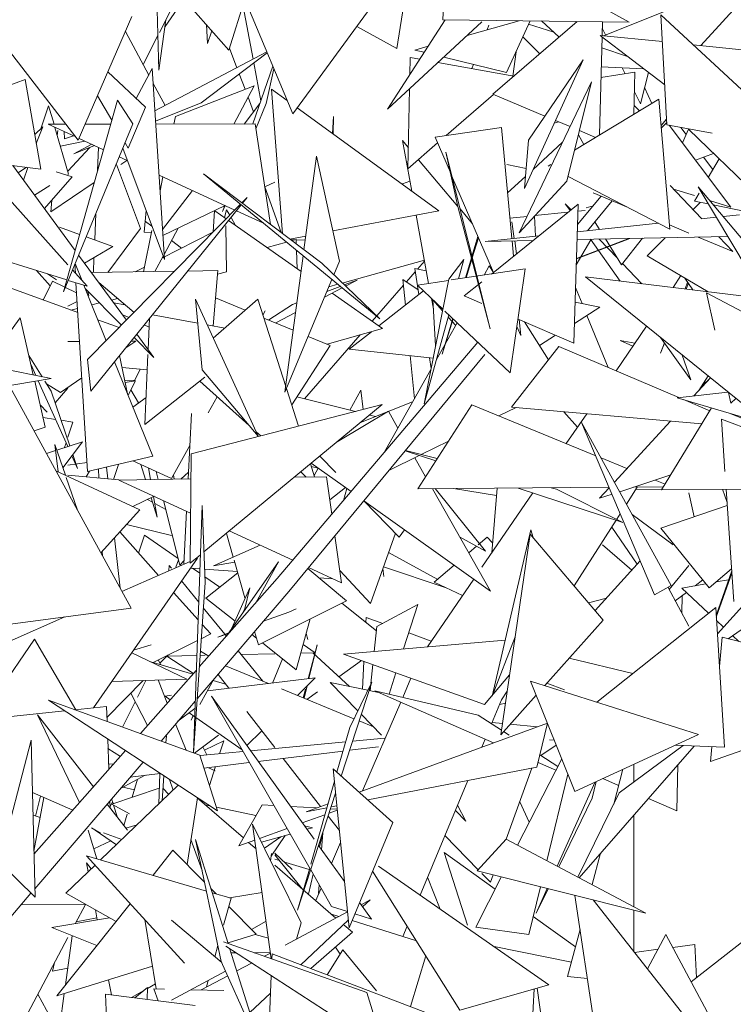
# Model space of a CAD drawing. Header units: metres. Extents: x -14.5 to 13.2, y -19 to 3.3.
# Tile 191 of 210: x 11.975 to 12.099, y 2.411 to 2.582. Entities that reach past the tile are written whole.
import ezdxf

# ---------------------------------------------------------------- set-up
doc = ezdxf.new("R2010")
doc.units = ezdxf.units.M
doc.layers.add('G-IMPT', color=7, linetype='Continuous', lineweight=5)
doc.layers.add('L-PLNT', color=7, linetype='Continuous', lineweight=5, true_color=0x005900)

# ---------------------------------------------------------------- blocks, each defined once
blk = doc.blocks.new('ÁRVORES ORNAMENTAIS - Pequeno e Médio Porte - Ipê-roxo-2870950-CORTE_CALÇADA')
at = {"layer": 'G-IMPT', "color": 253, "true_color": 0xaaaaaa}
for p, q in [((8.30817, 2.58149), (8.30904, 2.59839)), ((8.28225, 2.56525), (8.30576, 2.59733)), ((8.37145, 2.59753), (8.35275, 2.57704)), ((8.30291, 2.59343), (8.3002, 2.57654)), ((8.2452, 2.5607), (8.22194, 2.5907)), ((8.2591, 2.57276), (8.25866, 2.58915)), ((8.26004, 2.58891), (8.27122, 2.57626)), ((8.32537, 2.58937), (8.34036, 2.58109)), ((8.3359, 2.57874), (8.35623, 2.58685)), ((8.25921, 2.57929), (8.2626, 2.58601)), ((8.26019, 2.58033), (8.26345, 2.58504)), ((8.27435, 2.58636), (8.27122, 2.57626)), ((8.27365, 2.58409), (8.2754, 2.57468)), ((8.27447, 2.58381), (8.28225, 2.56525)), ((8.2452, 2.5607), (8.25447, 2.58205)), ((8.2591, 2.57276), (8.26032, 2.58149)), ((8.30856, 2.58148), (8.29863, 2.56605)), ((8.30817, 2.58149), (8.34036, 2.58109)), ((8.34584, 2.58237), (8.34687, 2.56335)), ((8.34584, 2.58237), (8.37, 2.55988)), ((8.26732, 2.58066), (8.26752, 2.57741)), ((8.2933, 2.58032), (8.3002, 2.57654)), ((8.3149, 2.58115), (8.29863, 2.56605)), ((8.32137, 2.58132), (8.31237, 2.5788)), ((8.31613, 2.58054), (8.31582, 2.57977)), ((8.3314, 2.5812), (8.31681, 2.56864)), ((8.32324, 2.5813), (8.31919, 2.57238)), ((8.32733, 2.57933), (8.32298, 2.58075)), ((8.32825, 2.57849), (8.3252, 2.58128)), ((8.33567, 2.57876), (8.33573, 2.58115)), ((8.3357, 2.58002), (8.33628, 2.57889)), ((8.25738, 2.57193), (8.25335, 2.57947)), ((8.25641, 2.57375), (8.25894, 2.57876)), ((8.26828, 2.57958), (8.26752, 2.57741)), ((8.32492, 2.57562), (8.32198, 2.57853)), ((8.33525, 2.5616), (8.33567, 2.57855)), ((8.34609, 2.57771), (8.33534, 2.57879)), ((8.34649, 2.57026), (8.33534, 2.57879)), ((8.27131, 2.57656), (8.2726, 2.5732)), ((8.30562, 2.57691), (8.30333, 2.57627)), ((8.34009, 2.57516), (8.33562, 2.57665)), ((8.36543, 2.57576), (8.35142, 2.57717)), ((8.27777, 2.57593), (8.25844, 2.56574)), ((8.26643, 2.56715), (8.27783, 2.57579)), ((8.30252, 2.57496), (8.30246, 2.57201)), ((8.30252, 2.57496), (8.30417, 2.57467)), ((8.30333, 2.57627), (8.30495, 2.57587)), ((8.30832, 2.57505), (8.31919, 2.57238)), ((8.32081, 2.57597), (8.32028, 2.57177)), ((8.33239, 2.57458), (8.32225, 2.55237)), ((8.33239, 2.57458), (8.32297, 2.56067)), ((8.25798, 2.57305), (8.25521, 2.56788)), ((8.25798, 2.57305), (8.26007, 2.54008)), ((8.27536, 2.5635), (8.27881, 2.57347)), ((8.27552, 2.57403), (8.27673, 2.56747)), ((8.27765, 2.56704), (8.27899, 2.57303)), ((8.3073, 2.5741), (8.32042, 2.57174)), ((8.31345, 2.57379), (8.31316, 2.57305)), ((8.34285, 2.57304), (8.33554, 2.57336)), ((8.33916, 2.5732), (8.33969, 2.57217)), ((8.21232, 2.5623), (8.23602, 2.57118)), ((8.23871, 2.55571), (8.23602, 2.57118)), ((8.25032, 2.57248), (8.25679, 2.5664)), ((8.27301, 2.57213), (8.27401, 2.56949)), ((8.33549, 2.57152), (8.34134, 2.57242)), ((8.34134, 2.57242), (8.34117, 2.56519)), ((8.34232, 2.56698), (8.34369, 2.57241)), ((8.2602, 2.56667), (8.25814, 2.57051)), ((8.27559, 2.57011), (8.26197, 2.56477)), ((8.27559, 2.57011), (8.27205, 2.56349)), ((8.2786, 2.56949), (8.2805, 2.54454)), ((8.2786, 2.56949), (8.2813, 2.56752)), ((8.30242, 2.56957), (8.30215, 2.55576)), ((8.33385, 2.5708), (8.32138, 2.54472)), ((8.33385, 2.5708), (8.3296, 2.55363)), ((8.34425, 2.56704), (8.34303, 2.56979)), ((8.24852, 2.56834), (8.25099, 2.56414)), ((8.27453, 2.56813), (8.27549, 2.56562)), ((8.30873, 2.56148), (8.31692, 2.56859)), ((8.32581, 2.56486), (8.31681, 2.56864)), ((8.3455, 2.5678), (8.33093, 2.55899)), ((8.34126, 2.56906), (8.34232, 2.56698)), ((8.3455, 2.5678), (8.34741, 2.54533)), ((8.24007, 2.56665), (8.23874, 2.56268)), ((8.24007, 2.56665), (8.24101, 2.56345)), ((8.24264, 2.53451), (8.25196, 2.56762)), ((8.25462, 2.56354), (8.25196, 2.56762)), ((8.25382, 2.55933), (8.25679, 2.5664)), ((8.26643, 2.56715), (8.25855, 2.564)), ((8.27658, 2.56702), (8.27385, 2.56349)), ((8.27589, 2.56266), (8.27765, 2.56704)), ((8.28301, 2.56628), (8.30746, 2.54849)), ((8.34217, 2.56579), (8.34121, 2.56667)), ((8.26197, 2.56477), (8.2617, 2.56348)), ((8.28912, 2.56183), (8.2893, 2.56476)), ((8.2893, 2.56476), (8.28921, 2.56177)), ((8.23768, 2.56167), (8.23908, 2.56301)), ((8.23795, 2.56013), (8.23908, 2.56301)), ((8.24307, 2.56346), (8.23998, 2.56345)), ((8.24478, 2.56125), (8.23998, 2.56345)), ((8.24116, 2.56291), (8.24353, 2.55481)), ((8.25462, 2.56354), (8.24264, 2.53451)), ((8.25079, 2.56347), (8.2464, 2.56346)), ((8.27576, 2.5635), (8.25859, 2.56348)), ((8.27576, 2.5635), (8.27842, 2.54612)), ((8.30684, 2.5612), (8.31833, 2.56287)), ((8.32009, 2.54369), (8.31833, 2.56287)), ((8.32819, 2.56386), (8.3274, 2.56365)), ((8.33014, 2.56304), (8.32761, 2.5641)), ((8.34589, 2.56322), (8.34681, 2.56431)), ((8.34592, 2.56282), (8.34685, 2.56374)), ((8.34687, 2.56335), (8.35469, 2.56192)), ((8.34728, 2.56327), (8.3579, 2.54911)), ((8.34931, 2.5629), (8.35023, 2.56168)), ((8.24164, 2.56239), (8.24157, 2.56152)), ((8.24283, 2.56093), (8.24277, 2.56217)), ((8.2444, 2.56142), (8.24283, 2.56093)), ((8.24955, 2.55905), (8.24533, 2.56099)), ((8.30684, 2.5612), (8.30947, 2.55512)), ((8.33158, 2.56162), (8.33255, 2.55997)), ((8.33455, 2.56118), (8.33176, 2.56236)), ((8.34957, 2.56021), (8.35063, 2.56257)), ((8.35065, 2.56255), (8.36902, 2.54482)), ((8.23871, 2.55571), (8.20557, 2.55977)), ((8.24211, 2.55967), (8.24636, 2.56052)), ((8.24341, 2.55532), (8.24719, 2.55946)), ((8.24752, 2.55999), (8.24443, 2.55836)), ((8.24798, 2.55978), (8.24443, 2.55836)), ((8.24854, 2.55548), (8.24871, 2.55944)), ((8.26007, 2.54008), (8.25287, 2.5593)), ((8.25327, 2.56026), (8.25382, 2.55933)), ((8.30222, 2.55939), (8.30118, 2.56062)), ((8.30279, 2.55189), (8.30118, 2.56062)), ((8.30215, 2.55576), (8.30727, 2.56021)), ((8.32225, 2.55237), (8.32297, 2.56067)), ((8.32886, 2.56036), (8.32375, 2.55566)), ((8.25367, 2.55716), (8.25226, 2.55781)), ((8.28417, 2.54176), (8.28633, 2.55795)), ((8.29035, 2.53981), (8.28633, 2.55795)), ((8.30869, 2.5586), (8.31078, 2.54925)), ((8.30869, 2.5586), (8.31634, 2.5281)), ((8.35492, 2.55842), (8.3518, 2.55724)), ((8.35321, 2.55777), (8.35482, 2.55565)), ((8.24341, 2.53915), (8.22787, 2.55652)), ((8.23389, 2.5563), (8.24465, 2.54167)), ((8.23479, 2.55508), (8.23627, 2.55601)), ((8.23648, 2.55599), (8.23574, 2.55379)), ((8.25594, 2.54545), (8.25181, 2.55652)), ((8.25254, 2.55652), (8.25356, 2.55721)), ((8.31078, 2.54925), (8.30396, 2.55733)), ((8.31923, 2.55652), (8.32255, 2.55579)), ((8.32684, 2.55652), (8.32634, 2.55621)), ((8.35589, 2.55749), (8.35403, 2.55427)), ((8.24416, 2.55436), (8.23936, 2.54887)), ((8.24416, 2.55436), (8.2414, 2.55523)), ((8.24341, 2.55474), (8.24353, 2.55481)), ((8.27224, 2.54863), (8.25915, 2.55465)), ((8.25982, 2.55434), (8.25932, 2.55192)), ((8.28725, 2.53943), (8.26682, 2.55491)), ((8.29727, 2.52982), (8.26682, 2.55491)), ((8.30969, 2.55461), (8.31692, 2.53787)), ((8.32243, 2.55444), (8.31936, 2.55162)), ((8.34741, 2.54533), (8.3298, 2.55443)), ((8.23764, 2.5512), (8.24031, 2.55284)), ((8.24048, 2.54831), (8.24796, 2.5534)), ((8.27916, 2.55347), (8.27742, 2.55264)), ((8.27742, 2.55264), (8.28025, 2.54473)), ((8.30122, 2.55316), (8.30247, 2.55362)), ((8.3296, 2.55363), (8.32138, 2.54472)), ((8.34745, 2.55287), (8.35284, 2.54718)), ((8.35225, 2.55264), (8.36852, 2.53334)), ((8.35225, 2.55264), (8.36089, 2.53818)), ((8.26494, 2.55199), (8.25974, 2.54528)), ((8.27346, 2.54987), (8.27438, 2.5508)), ((8.27438, 2.5508), (8.27356, 2.5498)), ((8.33142, 2.54615), (8.33554, 2.55101)), ((8.33414, 2.55161), (8.34017, 2.54907)), ((8.34803, 2.55226), (8.35162, 2.55112)), ((8.35245, 2.55154), (8.35165, 2.55016)), ((8.24064, 2.55034), (8.24048, 2.54831)), ((8.24681, 2.52281), (8.27322, 2.54963)), ((8.27335, 2.54953), (8.24737, 2.51736)), ((8.27059, 2.54939), (8.25981, 2.54425)), ((8.27013, 2.54837), (8.2705, 2.54943)), ((8.27013, 2.54837), (8.27055, 2.54941)), ((8.31078, 2.54925), (8.31634, 2.5281)), ((8.33153, 2.54966), (8.31657, 2.53758)), ((8.33031, 2.54867), (8.32933, 2.54969)), ((8.33015, 2.54855), (8.32933, 2.54969)), ((8.33081, 2.52565), (8.33153, 2.54966)), ((8.33292, 2.54901), (8.33414, 2.54935)), ((8.33315, 2.54506), (8.33743, 2.55022)), ((8.35264, 2.54996), (8.35139, 2.54871)), ((8.35165, 2.55016), (8.35402, 2.54969)), ((8.35424, 2.55028), (8.3579, 2.54911)), ((8.35489, 2.54951), (8.36616, 2.54724)), ((8.24804, 2.54346), (8.24823, 2.54806)), ((8.2566, 2.54481), (8.2569, 2.54853)), ((8.26852, 2.54485), (8.26874, 2.54851)), ((8.26876, 2.54852), (8.27075, 2.54712)), ((8.27043, 2.54735), (8.2708, 2.54869)), ((8.27136, 2.54773), (8.2708, 2.54869)), ((8.27721, 2.54635), (8.27252, 2.5485)), ((8.28919, 2.54502), (8.30746, 2.54849)), ((8.30572, 2.53596), (8.30355, 2.54774)), ((8.31329, 2.54627), (8.31114, 2.54882)), ((8.32272, 2.54752), (8.31976, 2.54722)), ((8.324, 2.54756), (8.32417, 2.54412)), ((8.32978, 2.54824), (8.32409, 2.54766)), ((8.33278, 2.54855), (8.33149, 2.54842)), ((8.35277, 2.54711), (8.35539, 2.54739)), ((8.35658, 2.54751), (8.3594, 2.5478)), ((8.20953, 2.54711), (8.24321, 2.53656)), ((8.24543, 2.54442), (8.24195, 2.54568)), ((8.25681, 2.54663), (8.25792, 2.54582)), ((8.27067, 2.54592), (8.2708, 2.53795)), ((8.27117, 2.54683), (8.28368, 2.53804)), ((8.27238, 2.54598), (8.27158, 2.54734)), ((8.32011, 2.54657), (8.32052, 2.54374)), ((8.33139, 2.54487), (8.34544, 2.54634)), ((8.33524, 2.54528), (8.33442, 2.54659)), ((8.34735, 2.54605), (8.35065, 2.54466)), ((8.25119, 2.54232), (8.24656, 2.544)), ((8.25594, 2.54545), (8.25028, 2.53787)), ((8.25791, 2.54507), (8.25645, 2.53797)), ((8.2566, 2.54481), (8.25784, 2.54475)), ((8.26847, 2.5448), (8.25965, 2.5403)), ((8.26243, 2.54551), (8.26001, 2.54098)), ((8.28174, 2.5436), (8.28449, 2.54412)), ((8.3132, 2.54063), (8.31424, 2.54406)), ((8.3155, 2.54321), (8.32474, 2.54418)), ((8.35738, 2.54406), (8.33135, 2.54353)), ((8.35582, 2.54403), (8.35826, 2.54145)), ((8.2463, 2.53943), (8.25119, 2.54232)), ((8.26128, 2.54335), (8.26305, 2.54204)), ((8.28115, 2.5431), (8.27782, 2.54216)), ((8.28183, 2.54353), (8.28258, 2.5435)), ((8.28281, 2.54356), (8.28207, 2.54335)), ((8.28281, 2.54356), (8.28285, 2.54276)), ((8.28282, 2.54348), (8.28439, 2.54341)), ((8.31326, 2.54037), (8.31435, 2.54383)), ((8.32375, 2.54338), (8.3155, 2.54321)), ((8.32037, 2.54065), (8.32012, 2.54331)), ((8.32058, 2.54332), (8.3209, 2.54108)), ((8.33375, 2.54349), (8.33121, 2.53915)), ((8.34029, 2.54371), (8.33125, 2.54028)), ((8.33896, 2.54314), (8.33125, 2.54023)), ((8.33883, 2.53636), (8.33369, 2.54358)), ((8.33834, 2.54029), (8.33516, 2.54361)), ((8.33904, 2.53915), (8.33626, 2.54363)), ((8.33896, 2.54314), (8.34045, 2.54372)), ((8.33904, 2.53915), (8.34268, 2.54376)), ((8.34656, 2.54384), (8.34345, 2.5407)), ((8.3523, 2.54396), (8.35826, 2.54145)), ((8.24525, 2.54085), (8.25351, 2.52961)), ((8.25985, 2.54067), (8.25842, 2.538)), ((8.2809, 2.51718), (8.28404, 2.54072)), ((8.2829, 2.54166), (8.28303, 2.5385)), ((8.34345, 2.5407), (8.35402, 2.53453)), ((8.2447, 2.53771), (8.24461, 2.53928)), ((8.24586, 2.53641), (8.24466, 2.5394)), ((8.2478, 2.53783), (8.2479, 2.54037)), ((8.28725, 2.53943), (8.29727, 2.52982)), ((8.29035, 2.53981), (8.28935, 2.53742)), ((8.2908, 2.53602), (8.30498, 2.53996)), ((8.3038, 2.53843), (8.30501, 2.53981)), ((8.30918, 2.5367), (8.31182, 2.54011)), ((8.31089, 2.53673), (8.31182, 2.54011)), ((8.31206, 2.53691), (8.31312, 2.54037)), ((8.31218, 2.53693), (8.31318, 2.54012)), ((8.3162, 2.53899), (8.3153, 2.53739)), ((8.31691, 2.53786), (8.3162, 2.53899)), ((8.34253, 2.53591), (8.33922, 2.53937)), ((8.24036, 2.53554), (8.23799, 2.53819)), ((8.24144, 2.53655), (8.23986, 2.5376)), ((8.24671, 2.53546), (8.24419, 2.53828)), ((8.26183, 2.53806), (8.24748, 2.53783)), ((8.25661, 2.53875), (8.25504, 2.53795)), ((8.26929, 2.53818), (8.26412, 2.5381)), ((8.26929, 2.53818), (8.26849, 2.52862)), ((8.2708, 2.53795), (8.26924, 2.53757)), ((8.30188, 2.53622), (8.30341, 2.53798)), ((8.30332, 2.53853), (8.30405, 2.53403)), ((8.30332, 2.53853), (8.30532, 2.53811)), ((8.32242, 2.53845), (8.30963, 2.53655)), ((8.31981, 2.52053), (8.32242, 2.53845)), ((8.34793, 2.53526), (8.34926, 2.53731)), ((8.24512, 2.53091), (8.22884, 2.53682)), ((8.24075, 2.53632), (8.23914, 2.53308)), ((8.24075, 2.53632), (8.24491, 2.53434)), ((8.24345, 2.53648), (8.24671, 2.53546)), ((8.24682, 2.50348), (8.2448, 2.53606)), ((8.25002, 2.52606), (8.24618, 2.53563)), ((8.25483, 2.53095), (8.24874, 2.53611)), ((8.28902, 2.53662), (8.2809, 2.51718)), ((8.2885, 2.53539), (8.29001, 2.5358)), ((8.29115, 2.53569), (8.29338, 2.53654)), ((8.29137, 2.53548), (8.29338, 2.53654)), ((8.29595, 2.52942), (8.30137, 2.53564)), ((8.30392, 2.53483), (8.30127, 2.53663)), ((8.30127, 2.53663), (8.3017, 2.5322)), ((8.30913, 2.53647), (8.30377, 2.53567)), ((8.30816, 2.53152), (8.30377, 2.53567)), ((8.30496, 2.51517), (8.30918, 2.5367)), ((8.3149, 2.53624), (8.31187, 2.53379)), ((8.37164, 2.5324), (8.3328, 2.53708)), ((8.3637, 2.51213), (8.3328, 2.53708)), ((8.35, 2.53688), (8.35133, 2.53485)), ((8.35002, 2.53501), (8.35046, 2.53617)), ((8.35018, 2.53499), (8.35058, 2.53599)), ((8.2464, 2.53508), (8.25268, 2.52877)), ((8.24704, 2.53387), (8.2468, 2.53467)), ((8.28774, 2.53357), (8.29078, 2.53517)), ((8.28815, 2.53456), (8.29046, 2.53543)), ((8.28906, 2.53426), (8.29775, 2.52816)), ((8.30485, 2.53465), (8.2971, 2.52861)), ((8.3149, 2.53248), (8.31187, 2.53379)), ((8.3311, 2.53525), (8.33223, 2.53248)), ((8.36918, 2.52618), (8.3537, 2.53433)), ((8.3537, 2.53433), (8.35513, 2.52788)), ((8.245, 2.53283), (8.24341, 2.53202)), ((8.24889, 2.53258), (8.24753, 2.53224)), ((8.252, 2.53334), (8.25096, 2.53308)), ((8.25329, 2.53225), (8.25131, 2.53261)), ((8.27628, 2.50955), (8.26546, 2.53321)), ((8.26662, 2.52104), (8.26546, 2.53321)), ((8.27622, 2.53325), (8.26852, 2.52651)), ((8.26889, 2.53344), (8.27402, 2.53132)), ((8.27622, 2.53325), (8.28103, 2.51818)), ((8.27809, 2.52964), (8.28219, 2.5323)), ((8.28219, 2.5323), (8.28295, 2.53259)), ((8.30653, 2.53154), (8.30619, 2.53338)), ((8.30811, 2.53125), (8.30643, 2.53315)), ((8.30643, 2.53315), (8.30693, 2.52522)), ((8.33102, 2.53273), (8.33529, 2.53184)), ((8.24508, 2.53164), (8.2439, 2.53135)), ((8.2528, 2.53059), (8.25394, 2.53005)), ((8.25803, 2.53056), (8.26585, 2.52911)), ((8.2771, 2.53049), (8.27751, 2.53122)), ((8.27931, 2.52913), (8.28273, 2.53094)), ((8.30496, 2.51517), (8.30919, 2.53055)), ((8.31981, 2.52053), (8.30853, 2.53117)), ((8.33091, 2.52906), (8.33529, 2.53184)), ((8.33306, 2.53043), (8.33673, 2.52143)), ((8.23516, 2.53004), (8.22919, 2.52182)), ((8.23743, 2.52016), (8.23516, 2.53004)), ((8.25224, 2.52832), (8.24858, 2.52966)), ((8.25659, 2.52878), (8.25742, 2.52839)), ((8.25748, 2.52988), (8.25726, 2.52452)), ((8.26747, 2.52881), (8.27051, 2.52825)), ((8.27727, 2.52998), (8.28232, 2.52789)), ((8.31066, 2.52916), (8.30704, 2.52273)), ((8.30804, 2.52375), (8.30991, 2.52987)), ((8.30804, 2.52375), (8.30995, 2.52983)), ((8.31039, 2.52868), (8.30908, 2.53015)), ((8.33081, 2.52565), (8.32116, 2.52979)), ((8.32162, 2.52699), (8.32137, 2.5297)), ((8.3264, 2.52278), (8.32229, 2.52931)), ((8.2553, 2.52718), (8.25824, 2.52319)), ((8.28427, 2.51602), (8.29391, 2.52708)), ((8.28817, 2.52547), (8.29775, 2.52816)), ((8.29584, 2.52762), (8.29199, 2.52462)), ((8.32097, 2.52849), (8.32162, 2.52699)), ((8.32486, 2.52523), (8.32766, 2.527)), ((8.33809, 2.52085), (8.34336, 2.52856)), ((8.24543, 2.52592), (8.24341, 2.5259)), ((8.25513, 2.52601), (8.25341, 2.52484)), ((8.25513, 2.52601), (8.25435, 2.52601)), ((8.25484, 2.5266), (8.25824, 2.52319)), ((8.27958, 2.48497), (8.3142, 2.52582)), ((8.28492, 2.52681), (8.28869, 2.52525)), ((8.341, 2.52511), (8.33883, 2.52608)), ((8.34136, 2.52564), (8.33883, 2.52608)), ((8.35099, 2.51928), (8.34577, 2.52661)), ((8.34577, 2.52393), (8.34644, 2.52567)), ((8.34577, 2.52393), (8.34646, 2.52565)), ((8.25722, 2.52367), (8.25672, 2.51157)), ((8.28157, 2.48275), (8.31544, 2.52367)), ((8.28869, 2.52525), (8.28206, 2.51496)), ((8.3065, 2.52305), (8.29199, 2.52462)), ((8.32818, 2.52506), (8.32001, 2.5146)), ((8.32818, 2.52506), (8.34892, 2.51625)), ((8.34953, 2.52358), (8.35099, 2.51928)), ((8.24049, 2.51954), (8.2259, 2.52249)), ((8.23667, 2.52348), (8.23894, 2.51985)), ((8.23788, 2.52007), (8.237, 2.52202)), ((8.24681, 2.52281), (8.24737, 2.51736)), ((8.25805, 2.5061), (8.25147, 2.52244)), ((8.25234, 2.52351), (8.25372, 2.51687)), ((8.30253, 2.52348), (8.30325, 2.51601)), ((8.30584, 2.52312), (8.30615, 2.52125)), ((8.25277, 2.52142), (8.25711, 2.52106)), ((8.25495, 2.51922), (8.25591, 2.52116)), ((8.27628, 2.50955), (8.26662, 2.52104)), ((8.30612, 2.5211), (8.29803, 2.50675)), ((8.24049, 2.51954), (8.20354, 2.5133)), ((8.2395, 2.51114), (8.23768, 2.51906)), ((8.24337, 2.50779), (8.23828, 2.51916)), ((8.23942, 2.51908), (8.24053, 2.51732)), ((8.24213, 2.51713), (8.2397, 2.51863)), ((8.24582, 2.51965), (8.24213, 2.51713)), ((8.25495, 2.51922), (8.25324, 2.51917)), ((8.25509, 2.51914), (8.2533, 2.51886)), ((8.25509, 2.51914), (8.25381, 2.51663)), ((8.25672, 2.51157), (8.26708, 2.51977)), ((8.2662, 2.51908), (8.27469, 2.51144)), ((8.3544, 2.51964), (8.35155, 2.51655)), ((8.3524, 2.51747), (8.354, 2.51997)), ((8.35292, 2.51828), (8.35401, 2.51922)), ((8.25431, 2.47988), (8.23345, 2.51805)), ((8.24373, 2.5079), (8.24053, 2.51732)), ((8.24341, 2.51785), (8.2412, 2.51534)), ((8.25428, 2.51755), (8.25562, 2.51532)), ((8.28115, 2.51779), (8.28322, 2.5113)), ((8.29211, 2.51408), (8.29398, 2.51751)), ((8.29439, 2.51418), (8.29398, 2.51751)), ((8.35742, 2.5172), (8.34867, 2.51622)), ((8.3575, 2.51714), (8.35792, 2.51525)), ((8.25463, 2.5146), (8.25691, 2.51626)), ((8.26764, 2.5136), (8.2692, 2.51638)), ((8.28295, 2.51635), (8.29307, 2.51384)), ((8.29397, 2.51193), (8.30296, 2.51549)), ((8.37177, 2.50933), (8.34867, 2.51622)), ((8.34974, 2.5159), (8.35431, 2.51396)), ((8.35879, 2.5161), (8.35792, 2.51525)), ((8.2398, 2.51374), (8.23863, 2.51496)), ((8.26475, 2.5135), (8.26418, 2.50219)), ((8.26469, 2.50652), (8.29772, 2.51504)), ((8.2669, 2.48958), (8.29772, 2.51504)), ((8.28989, 2.50857), (8.29876, 2.51387)), ((8.29876, 2.51387), (8.30041, 2.51097)), ((8.30386, 2.50048), (8.31316, 2.51499)), ((8.33459, 2.5062), (8.31316, 2.51499)), ((8.32082, 2.51452), (8.31787, 2.51306)), ((8.35291, 2.51168), (8.32001, 2.5146)), ((8.32908, 2.51379), (8.33144, 2.51114)), ((8.3295, 2.50829), (8.33302, 2.51344)), ((8.34597, 2.50032), (8.3546, 2.51445)), ((8.37098, 2.50818), (8.35762, 2.51355)), ((8.23912, 2.51282), (8.24127, 2.51248)), ((8.24223, 2.51233), (8.24428, 2.51201)), ((8.24428, 2.51201), (8.24341, 2.50943)), ((8.29553, 2.51322), (8.29658, 2.51297)), ((8.34475, 2.48219), (8.33215, 2.51195)), ((8.34763, 2.48376), (8.33215, 2.51195)), ((8.34751, 2.51216), (8.33782, 2.50163)), ((8.35628, 2.51254), (8.3569, 2.50349)), ((8.35628, 2.51254), (8.36476, 2.50928)), ((8.2395, 2.51114), (8.23757, 2.51051)), ((8.27592, 2.51033), (8.27671, 2.50962)), ((8.24147, 2.50717), (8.2459, 2.5086)), ((8.24254, 2.5041), (8.2459, 2.5086)), ((8.24308, 2.50843), (8.2428, 2.5076)), ((8.30916, 2.50874), (8.30445, 2.50641)), ((8.23971, 2.5066), (8.24127, 2.5071)), ((8.24114, 2.50812), (8.24173, 2.50341)), ((8.24114, 2.50812), (8.24298, 2.50283)), ((8.26128, 2.50226), (8.26447, 2.50796)), ((8.30694, 2.50529), (8.30166, 2.50702)), ((8.30173, 2.5071), (8.30721, 2.5057)), ((8.24672, 2.50501), (8.24341, 2.50455)), ((8.24506, 2.50401), (8.24409, 2.50618)), ((8.24506, 2.50401), (8.24425, 2.50639)), ((8.24682, 2.50348), (8.25805, 2.5061)), ((8.25465, 2.5053), (8.26128, 2.50226)), ((8.26452, 2.48762), (8.26469, 2.50652)), ((8.28545, 2.5049), (8.29232, 2.50001)), ((8.2897, 2.50333), (8.28695, 2.50614)), ((8.30408, 2.50623), (8.29887, 2.50365)), ((8.30332, 2.50585), (8.30519, 2.50256)), ((8.33998, 2.50398), (8.33552, 2.50582)), ((8.25584, 2.49685), (8.24135, 2.50358)), ((8.24711, 2.50355), (8.24659, 2.50253)), ((8.24875, 2.50233), (8.24868, 2.50391)), ((8.25029, 2.50219), (8.25006, 2.50423)), ((8.25212, 2.50471), (8.25129, 2.50209)), ((8.25683, 2.50207), (8.25603, 2.50467)), ((8.25732, 2.50408), (8.25768, 2.50208)), ((8.25864, 2.50347), (8.25899, 2.5021)), ((8.26292, 2.50217), (8.26424, 2.50334)), ((8.28362, 2.50339), (8.28459, 2.50252)), ((8.2853, 2.50478), (8.28601, 2.50255)), ((8.28665, 2.50405), (8.28545, 2.50433)), ((8.28595, 2.50276), (8.28665, 2.50405)), ((8.24311, 2.50245), (8.24508, 2.49677)), ((8.24341, 2.50282), (8.25222, 2.50201)), ((8.26465, 2.5022), (8.25222, 2.50199)), ((8.2646, 2.49628), (8.25222, 2.50199)), ((8.26162, 2.50287), (8.26175, 2.50215)), ((8.2881, 2.50258), (8.28253, 2.50249)), ((8.2881, 2.50258), (8.28902, 2.49611)), ((8.33872, 2.49999), (8.34754, 2.5029)), ((8.34656, 2.50129), (8.34482, 2.502)), ((8.28867, 2.49856), (8.29136, 2.50069)), ((8.291, 2.49846), (8.29158, 2.50053)), ((8.30386, 2.50048), (8.3369, 2.50075)), ((8.30636, 2.5005), (8.31641, 2.48281)), ((8.30685, 2.50051), (8.31556, 2.48969)), ((8.31745, 2.49931), (8.31001, 2.50053)), ((8.3149, 2.48694), (8.32369, 2.4998)), ((8.31661, 2.48945), (8.31756, 2.50059)), ((8.33926, 2.49469), (8.32118, 2.50062)), ((8.32687, 2.50067), (8.32783, 2.50042)), ((8.33926, 2.49469), (8.32783, 2.50042)), ((8.33693, 2.50067), (8.33525, 2.49884)), ((8.33989, 2.49785), (8.34176, 2.50079)), ((8.34113, 2.50078), (8.34628, 2.50082)), ((8.35054, 2.50031), (8.34153, 2.50043)), ((8.34597, 2.50032), (8.36565, 2.50047)), ((8.35158, 2.49565), (8.35065, 2.49981)), ((8.35648, 2.5004), (8.35727, 2.49813)), ((8.35711, 2.5004), (8.35843, 2.48102)), ((8.2546, 2.49743), (8.25829, 2.49919)), ((8.25718, 2.49866), (8.25803, 2.49818)), ((8.25883, 2.49557), (8.25779, 2.49895)), ((8.2582, 2.49914), (8.25883, 2.49557)), ((8.25992, 2.49844), (8.26277, 2.48729)), ((8.30064, 2.49215), (8.29452, 2.4984)), ((8.29454, 2.49842), (8.31641, 2.48281)), ((8.33525, 2.49884), (8.3374, 2.49955)), ((8.25584, 2.49685), (8.24908, 2.48944)), ((8.2584, 2.49797), (8.26032, 2.49689)), ((8.2639, 2.4966), (8.26345, 2.48747)), ((8.2666, 2.49758), (8.26508, 2.4549)), ((8.2666, 2.49758), (8.2671, 2.48429)), ((8.3458, 2.49367), (8.3573, 2.49761)), ((8.33087, 2.48371), (8.33812, 2.49507)), ((8.33821, 2.49522), (8.33883, 2.49618)), ((8.34793, 2.49081), (8.34088, 2.49605)), ((8.25905, 2.48552), (8.25235, 2.49303)), ((8.26129, 2.49244), (8.25352, 2.49431)), ((8.28226, 2.48814), (8.27128, 2.4932)), ((8.30064, 2.49215), (8.30156, 2.49341)), ((8.32338, 2.49338), (8.31669, 2.46466)), ((8.32376, 2.49207), (8.32338, 2.49338)), ((8.33735, 2.49386), (8.34176, 2.48745)), ((8.3542, 2.48336), (8.3458, 2.49367)), ((8.25242, 2.48334), (8.25144, 2.49203)), ((8.25665, 2.49249), (8.25561, 2.48937)), ((8.25665, 2.49249), (8.26246, 2.48847)), ((8.27195, 2.4887), (8.27078, 2.49278)), ((8.28954, 2.49238), (8.29069, 2.48424)), ((8.29997, 2.49284), (8.29566, 2.48067)), ((8.31107, 2.49221), (8.31556, 2.48969)), ((8.31585, 2.49215), (8.31428, 2.49081)), ((8.31585, 2.49215), (8.31676, 2.49115)), ((8.32327, 2.49265), (8.31817, 2.458)), ((8.32327, 2.49265), (8.33588, 2.47781)), ((8.24937, 2.48891), (8.24934, 2.48972)), ((8.26856, 2.48721), (8.27659, 2.49075)), ((8.31399, 2.49057), (8.31265, 2.48943)), ((8.33573, 2.49081), (8.34083, 2.48643)), ((8.24781, 2.46266), (8.26578, 2.4885)), ((8.25275, 2.48273), (8.26453, 2.48795)), ((8.26205, 2.48698), (8.26253, 2.48819)), ((8.26348, 2.48811), (8.26277, 2.48729)), ((8.26452, 2.48762), (8.2663, 2.48908)), ((8.27079, 2.47502), (8.27978, 2.48788)), ((8.27398, 2.48167), (8.27211, 2.48816)), ((8.27589, 2.4808), (8.27978, 2.48788)), ((8.29877, 2.48946), (8.30728, 2.48485)), ((8.33449, 2.47945), (8.34228, 2.48803)), ((8.26091, 2.48722), (8.26084, 2.48631)), ((8.26091, 2.48722), (8.26129, 2.48676)), ((8.26459, 2.48679), (8.26621, 2.48667)), ((8.26494, 2.48676), (8.26618, 2.48591)), ((8.26701, 2.48661), (8.27268, 2.48618)), ((8.26856, 2.48721), (8.2722, 2.48784)), ((8.29152, 2.48113), (8.28487, 2.48674)), ((8.29069, 2.48424), (8.28498, 2.48688)), ((8.29566, 2.48067), (8.2904, 2.48635)), ((8.29797, 2.48535), (8.2978, 2.48673)), ((8.29791, 2.48702), (8.30858, 2.48345)), ((8.31014, 2.48729), (8.30669, 2.48435)), ((8.35065, 2.48724), (8.34729, 2.48308)), ((8.3542, 2.48336), (8.35805, 2.48666)), ((8.35807, 2.48634), (8.35539, 2.47859)), ((8.26305, 2.48457), (8.26601, 2.48092)), ((8.2661, 2.46971), (8.27958, 2.48497)), ((8.26706, 2.4853), (8.26966, 2.48351)), ((8.26726, 2.48161), (8.27274, 2.48595)), ((8.2868, 2.48512), (8.28919, 2.48494)), ((8.3055, 2.47319), (8.3135, 2.48489)), ((8.35306, 2.48476), (8.35175, 2.48375)), ((8.3581, 2.4859), (8.3554, 2.47833)), ((8.35752, 2.48477), (8.3554, 2.48439)), ((8.26508, 2.4549), (8.2671, 2.48429)), ((8.26572, 2.46421), (8.28157, 2.48275)), ((8.27485, 2.48336), (8.27175, 2.47639)), ((8.27397, 2.4798), (8.27485, 2.48336)), ((8.30669, 2.48435), (8.31154, 2.48203)), ((8.34475, 2.48219), (8.34763, 2.48376)), ((8.35065, 2.47674), (8.34709, 2.48346)), ((8.35361, 2.48408), (8.34943, 2.48335)), ((8.35407, 2.479), (8.34943, 2.48335)), ((8.36251, 2.4831), (8.35559, 2.47542)), ((8.2659, 2.47785), (8.26167, 2.48259)), ((8.26726, 2.48161), (8.27229, 2.47761)), ((8.27632, 2.47351), (8.29152, 2.48113)), ((8.33333, 2.48081), (8.33642, 2.48157)), ((8.35024, 2.48259), (8.34833, 2.48112)), ((8.34946, 2.47898), (8.34954, 2.48206)), ((8.25431, 2.47988), (8.23302, 2.47704)), ((8.2668, 2.47994), (8.27078, 2.47502)), ((8.27397, 2.4798), (8.2736, 2.47904)), ((8.28156, 2.47917), (8.28283, 2.47978)), ((8.2967, 2.47598), (8.29072, 2.48073)), ((8.30385, 2.4805), (8.29677, 2.47669)), ((8.30385, 2.4805), (8.30139, 2.47283)), ((8.3553, 2.47997), (8.33479, 2.46364)), ((8.3553, 2.47997), (8.35685, 2.45584)), ((8.23329, 2.47411), (8.24288, 2.47835)), ((8.27719, 2.47763), (8.28156, 2.47917)), ((8.28283, 2.46924), (8.28528, 2.478)), ((8.29487, 2.47743), (8.29492, 2.47828)), ((8.29492, 2.47828), (8.29779, 2.47724)), ((8.33588, 2.47781), (8.32577, 2.4665)), ((8.35664, 2.47659), (8.35544, 2.47772)), ((8.36391, 2.47907), (8.35745, 2.4746)), ((8.26808, 2.47541), (8.26661, 2.47706)), ((8.29677, 2.47669), (8.29633, 2.47239)), ((8.23766, 2.47453), (8.2281, 2.46057)), ((8.24479, 2.46234), (8.23766, 2.47453)), ((8.26577, 2.47427), (8.25812, 2.4705)), ((8.26808, 2.47541), (8.26644, 2.4746)), ((8.26932, 2.47486), (8.27119, 2.47559)), ((8.26932, 2.47486), (8.27112, 2.47549)), ((8.2752, 2.4753), (8.27599, 2.47467)), ((8.27632, 2.47351), (8.27565, 2.47583)), ((8.28485, 2.47444), (8.28457, 2.47548)), ((8.31895, 2.47436), (8.29103, 2.47193)), ((8.30228, 2.4756), (8.30617, 2.47417)), ((8.32065, 2.4749), (8.31669, 2.46466)), ((8.35644, 2.47486), (8.35595, 2.46978)), ((8.35644, 2.47486), (8.36368, 2.47299)), ((8.35928, 2.47413), (8.35821, 2.47513)), ((8.25474, 2.47262), (8.25777, 2.47354)), ((8.27702, 2.47386), (8.28283, 2.46924)), ((8.28404, 2.47358), (8.28609, 2.47217)), ((8.28645, 2.47354), (8.28489, 2.46769)), ((8.28645, 2.47354), (8.28505, 2.46771)), ((8.25443, 2.47218), (8.26396, 2.46762)), ((8.25944, 2.47011), (8.25901, 2.47094)), ((8.25931, 2.47035), (8.26069, 2.47177)), ((8.26512, 2.4686), (8.2605, 2.47157)), ((8.26052, 2.4716), (8.26568, 2.47171)), ((8.26624, 2.47172), (8.26712, 2.47174)), ((8.26629, 2.47243), (8.26776, 2.47159)), ((8.27281, 2.4725), (8.27706, 2.46726)), ((8.27332, 2.47188), (8.27916, 2.47201)), ((8.28048, 2.4711), (8.27874, 2.46694)), ((8.28363, 2.47212), (8.28609, 2.47217)), ((8.28571, 2.47216), (8.29207, 2.46634)), ((8.29103, 2.47193), (8.31535, 2.46325)), ((8.32998, 2.47121), (8.34099, 2.46858)), ((8.25772, 2.47062), (8.26499, 2.46845)), ((8.27804, 2.46686), (8.27061, 2.46992)), ((8.29415, 2.47081), (8.29022, 2.46803)), ((8.29427, 2.46589), (8.29452, 2.47068)), ((8.2961, 2.47012), (8.29576, 2.46685)), ((8.25098, 2.46722), (8.26396, 2.46762)), ((8.25594, 2.4582), (8.26559, 2.46913)), ((8.25898, 2.46747), (8.26058, 2.46346)), ((8.26621, 2.46321), (8.26863, 2.46761)), ((8.28613, 2.46784), (8.26751, 2.46558)), ((8.27122, 2.46603), (8.26934, 2.46844)), ((8.28306, 2.46479), (8.28613, 2.46784)), ((8.30006, 2.4687), (8.29888, 2.46502)), ((8.30125, 2.46447), (8.30267, 2.46777)), ((8.31969, 2.46837), (8.31535, 2.46325)), ((8.25015, 2.46098), (8.25641, 2.46739)), ((8.25544, 2.46452), (8.25687, 2.4674)), ((8.26852, 2.4674), (8.27064, 2.46677)), ((8.29282, 2.46077), (8.28032, 2.46592)), ((8.28442, 2.46589), (8.28402, 2.46439)), ((8.28476, 2.46647), (8.28424, 2.4643)), ((8.28873, 2.46702), (8.29521, 2.4657)), ((8.28873, 2.46702), (8.29349, 2.46215)), ((8.29061, 2.45087), (8.29589, 2.46711)), ((8.29209, 2.45926), (8.29589, 2.46711)), ((8.29574, 2.46666), (8.29563, 2.46562)), ((8.33096, 2.44822), (8.32334, 2.46727)), ((8.32334, 2.46727), (8.35233, 2.45806)), ((8.32612, 2.46689), (8.3292, 2.46577)), ((8.25717, 2.45959), (8.25428, 2.46521)), ((8.26129, 2.46482), (8.26018, 2.46469)), ((8.2611, 2.46405), (8.26018, 2.46469)), ((8.28594, 2.43995), (8.26819, 2.46467)), ((8.26819, 2.46467), (8.28525, 2.43484)), ((8.28651, 2.4654), (8.2847, 2.46411)), ((8.29542, 2.46566), (8.29703, 2.46533)), ((8.31695, 2.4566), (8.29642, 2.4656)), ((8.29642, 2.4656), (8.31425, 2.4614)), ((8.32431, 2.46487), (8.31817, 2.458)), ((8.31832, 2.46402), (8.31927, 2.46552)), ((8.26621, 2.45446), (8.24004, 2.46399)), ((8.24004, 2.46399), (8.26926, 2.44485)), ((8.25008, 2.4629), (8.24462, 2.46232)), ((8.25008, 2.4629), (8.25017, 2.4603)), ((8.25286, 2.45932), (8.25505, 2.46372)), ((8.25949, 2.45691), (8.2654, 2.46383)), ((8.26242, 2.46033), (8.26536, 2.46257)), ((8.29432, 2.4483), (8.3009, 2.46364)), ((8.3166, 2.4599), (8.31832, 2.46402)), ((8.31799, 2.46324), (8.31897, 2.46346)), ((8.24287, 2.46213), (8.21248, 2.45893)), ((8.23813, 2.46145), (8.24541, 2.44628)), ((8.23813, 2.46145), (8.24783, 2.44902)), ((8.26531, 2.46111), (8.26433, 2.46179)), ((8.26502, 2.46131), (8.26468, 2.46055)), ((8.26504, 2.4613), (8.26468, 2.46055)), ((8.27349, 2.45541), (8.2655, 2.46098)), ((8.27916, 2.4558), (8.27432, 2.46203)), ((8.29408, 2.46155), (8.29759, 2.45796)), ((8.31829, 2.45881), (8.31425, 2.4614)), ((8.26202, 2.45987), (8.26385, 2.45532)), ((8.29209, 2.45926), (8.28988, 2.45153)), ((8.29622, 2.45936), (8.29371, 2.4604)), ((8.32623, 2.46001), (8.29372, 2.44808)), ((8.31669, 2.46013), (8.31845, 2.45995)), ((8.3198, 2.45982), (8.32448, 2.45936)), ((8.32623, 2.46001), (8.32441, 2.45239)), ((8.25028, 2.45728), (8.25046, 2.452)), ((8.26041, 2.45785), (8.26033, 2.4566)), ((8.26041, 2.45785), (8.26038, 2.45796)), ((8.26944, 2.45796), (8.26526, 2.4548)), ((8.27432, 2.45614), (8.27691, 2.4587)), ((8.29257, 2.45691), (8.29811, 2.45744)), ((8.31491, 2.45585), (8.31549, 2.45724)), ((8.31961, 2.45796), (8.31867, 2.45857)), ((8.33096, 2.44822), (8.35233, 2.45806)), ((8.23705, 2.45706), (8.23151, 2.43598)), ((8.23705, 2.45706), (8.23775, 2.42994)), ((8.25247, 2.45428), (8.25033, 2.45566)), ((8.26743, 2.45452), (8.26672, 2.45591)), ((8.27032, 2.45693), (8.26701, 2.45533)), ((8.27032, 2.45693), (8.26962, 2.45473)), ((8.27496, 2.45523), (8.29139, 2.4568)), ((8.29206, 2.45532), (8.29703, 2.45593)), ((8.32509, 2.45445), (8.32776, 2.45623)), ((8.32742, 2.45708), (8.32661, 2.45712)), ((8.33171, 2.43331), (8.35157, 2.45606)), ((8.33865, 2.44799), (8.34969, 2.45614)), ((8.35685, 2.45584), (8.34829, 2.4562)), ((8.35439, 2.45341), (8.36314, 2.45649)), ((8.35463, 2.45593), (8.35439, 2.45341)), ((8.23755, 2.43738), (8.25335, 2.45527)), ((8.26621, 2.45446), (8.26926, 2.44485)), ((8.26623, 2.4544), (8.27366, 2.45511)), ((8.27628, 2.4534), (8.29093, 2.45519)), ((8.28705, 2.44563), (8.28061, 2.45393)), ((8.32108, 2.43894), (8.32871, 2.45386)), ((8.32804, 2.45255), (8.32493, 2.45455)), ((8.23771, 2.43142), (8.25639, 2.45328)), ((8.25043, 2.4529), (8.25133, 2.45299)), ((8.26691, 2.45226), (8.27474, 2.45321)), ((8.26755, 2.45234), (8.26884, 2.45178)), ((8.26891, 2.4525), (8.26787, 2.44922)), ((8.29519, 2.44677), (8.32441, 2.45239)), ((8.32357, 2.45222), (8.3191, 2.43998)), ((8.3277, 2.45189), (8.32461, 2.45324)), ((8.34118, 2.44987), (8.34118, 2.45293)), ((8.34857, 2.44488), (8.34878, 2.45287)), ((8.25673, 2.45102), (8.25249, 2.44871)), ((8.25419, 2.45071), (8.25935, 2.45134)), ((8.25928, 2.45133), (8.25909, 2.44604)), ((8.25996, 2.45094), (8.25968, 2.44661)), ((8.29953, 2.44287), (8.28923, 2.45211)), ((8.28923, 2.45211), (8.29198, 2.42464)), ((8.32978, 2.45119), (8.32613, 2.43626)), ((8.3358, 2.45045), (8.33854, 2.44925)), ((8.33929, 2.45206), (8.33768, 2.44604)), ((8.24906, 2.43639), (8.26247, 2.44929)), ((8.25097, 2.44603), (8.25919, 2.4488)), ((8.25292, 2.44895), (8.25491, 2.44852)), ((8.25451, 2.44722), (8.25545, 2.45032)), ((8.25982, 2.44877), (8.26082, 2.4477)), ((8.26161, 2.44846), (8.26096, 2.45028)), ((8.28944, 2.44998), (8.28536, 2.43567)), ((8.30424, 2.43032), (8.3125, 2.4501)), ((8.33451, 2.44985), (8.32794, 2.43531)), ((8.33397, 2.44704), (8.33466, 2.44993)), ((8.24425, 2.44496), (8.23728, 2.44803)), ((8.23754, 2.43791), (8.23927, 2.44715)), ((8.23782, 2.44397), (8.23867, 2.44742)), ((8.26577, 2.44713), (8.26401, 2.43559)), ((8.27372, 2.44019), (8.26576, 2.44709)), ((8.28309, 2.42772), (8.28965, 2.44791)), ((8.33147, 2.43344), (8.33865, 2.44799)), ((8.25018, 2.44602), (8.25368, 2.44154)), ((8.25065, 2.44657), (8.25069, 2.44536)), ((8.25068, 2.44559), (8.25111, 2.44644)), ((8.25096, 2.44692), (8.25122, 2.44611)), ((8.25097, 2.44603), (8.25406, 2.44435)), ((8.2513, 2.44585), (8.25199, 2.4437)), ((8.26711, 2.44592), (8.26787, 2.44576)), ((8.26905, 2.4455), (8.27589, 2.44404)), ((8.27295, 2.43881), (8.27695, 2.44593)), ((8.27898, 2.44581), (8.27695, 2.44593)), ((8.28637, 2.44538), (8.28185, 2.44564)), ((8.28834, 2.4461), (8.28457, 2.44472)), ((8.28457, 2.44472), (8.28814, 2.44541)), ((8.28889, 2.44555), (8.28987, 2.44574)), ((8.31072, 2.44582), (8.31216, 2.44308)), ((8.32311, 2.4429), (8.32146, 2.44643)), ((8.33397, 2.44704), (8.32818, 2.43518)), ((8.34367, 2.44702), (8.34857, 2.44488)), ((8.23738, 2.4441), (8.23863, 2.44373)), ((8.25304, 2.44236), (8.25362, 2.44427)), ((8.2839, 2.44278), (8.28779, 2.4442)), ((8.2903, 2.44145), (8.28836, 2.44394)), ((8.28853, 2.44446), (8.28994, 2.44498)), ((8.28992, 2.44518), (8.28879, 2.44524)), ((8.31035, 2.44494), (8.31216, 2.44308)), ((8.34118, 2.4283), (8.34118, 2.44416)), ((8.25344, 2.44185), (8.25538, 2.44247)), ((8.28371, 2.42553), (8.27531, 2.44257)), ((8.27853, 2.41932), (8.27531, 2.44257)), ((8.28429, 2.44225), (8.28566, 2.44196)), ((8.2847, 2.44168), (8.28566, 2.44196)), ((8.29953, 2.44287), (8.29198, 2.42464)), ((8.24841, 2.43658), (8.2469, 2.44154)), ((8.24751, 2.44191), (8.24903, 2.44099)), ((8.2481, 2.44154), (8.25178, 2.43901)), ((8.2527, 2.43989), (8.24957, 2.44106)), ((8.27652, 2.44011), (8.28126, 2.44182)), ((8.27685, 2.43943), (8.28181, 2.44085)), ((8.27735, 2.43843), (8.28019, 2.44039)), ((8.27853, 2.43704), (8.28095, 2.44061)), ((8.28688, 2.43864), (8.28744, 2.44106)), ((8.28724, 2.43814), (8.28744, 2.44106)), ((8.31427, 2.43469), (8.30853, 2.44058)), ((8.25084, 2.43966), (8.24789, 2.43831)), ((8.26658, 2.43456), (8.26467, 2.43991)), ((8.26988, 2.41887), (8.26545, 2.43993)), ((8.26545, 2.43993), (8.2711, 2.42194)), ((8.27295, 2.43881), (8.27569, 2.43981)), ((8.2759, 2.43831), (8.27462, 2.43942)), ((8.29118, 2.43266), (8.28671, 2.43887)), ((8.28894, 2.43576), (8.2905, 2.4394)), ((8.31911, 2.43998), (8.31408, 2.43448)), ((8.31911, 2.43998), (8.34321, 2.42722)), ((8.26357, 2.41858), (8.24662, 2.43711)), ((8.24662, 2.43711), (8.26733, 2.43102)), ((8.26156, 2.43805), (8.25811, 2.43373)), ((8.26156, 2.43805), (8.267, 2.43257)), ((8.27859, 2.43752), (8.27842, 2.43626)), ((8.27916, 2.43754), (8.28213, 2.43474)), ((8.27916, 2.43729), (8.28387, 2.43142)), ((8.31241, 2.42511), (8.30838, 2.43768)), ((8.30838, 2.43768), (8.31721, 2.43134)), ((8.33541, 2.43755), (8.33396, 2.43212)), ((8.23151, 2.43598), (8.23775, 2.42994)), ((8.24307, 2.43063), (8.24811, 2.43548)), ((8.24693, 2.43434), (8.24664, 2.43586)), ((8.24744, 2.43483), (8.24664, 2.43586)), ((8.27995, 2.4363), (8.27916, 2.43654)), ((8.28971, 2.42635), (8.27916, 2.43549)), ((8.28509, 2.43472), (8.28107, 2.43596)), ((8.29703, 2.43534), (8.32648, 2.41481)), ((8.28517, 2.43499), (8.28309, 2.42772)), ((8.28498, 2.43045), (8.28578, 2.43391)), ((8.28535, 2.43467), (8.28896, 2.42836)), ((8.31113, 2.41047), (8.29604, 2.43446)), ((8.31408, 2.43448), (8.34321, 2.42722)), ((8.31638, 2.43253), (8.3149, 2.43404)), ((8.31684, 2.43379), (8.31638, 2.43253)), ((8.28672, 2.43058), (8.28682, 2.43209)), ((8.30553, 2.4334), (8.30773, 2.42789)), ((8.31386, 2.42479), (8.31827, 2.43343)), ((8.32503, 2.43175), (8.32302, 2.42351)), ((8.22973, 2.42208), (8.23703, 2.43063)), ((8.24307, 2.43063), (8.25173, 2.42574)), ((8.26812, 2.43145), (8.26903, 2.43052)), ((8.26834, 2.43073), (8.27158, 2.42978)), ((8.27694, 2.43079), (8.27133, 2.42985)), ((8.28621, 2.42939), (8.28714, 2.43154)), ((8.3262, 2.43146), (8.32428, 2.42719)), ((8.32634, 2.43142), (8.32428, 2.42719)), ((8.331, 2.43026), (8.33542, 2.40066)), ((8.23535, 2.42866), (8.24642, 2.4287)), ((8.25419, 2.42882), (8.24151, 2.41294)), ((8.24642, 2.4287), (8.24466, 2.42537)), ((8.27028, 2.42511), (8.27158, 2.42978)), ((8.27118, 2.42836), (8.27595, 2.42356)), ((8.29169, 2.42749), (8.28896, 2.42836)), ((8.29584, 2.42616), (8.29379, 2.42902)), ((8.29562, 2.4295), (8.29404, 2.42866)), ((8.29432, 2.42829), (8.29562, 2.4295)), ((8.35253, 2.40618), (8.33412, 2.42949)), ((8.36858, 2.42912), (8.35109, 2.41531)), ((8.24849, 2.42602), (8.24816, 2.42776)), ((8.2917, 2.42741), (8.28094, 2.42167)), ((8.29021, 2.42662), (8.28894, 2.42702)), ((8.29584, 2.42616), (8.29299, 2.42707)), ((8.34118, 2.42055), (8.34118, 2.42773)), ((8.25061, 2.42637), (8.24064, 2.4247)), ((8.24482, 2.42568), (8.24841, 2.42641)), ((8.25865, 2.41412), (8.25671, 2.42608)), ((8.26997, 2.41867), (8.26129, 2.42599)), ((8.27763, 2.42579), (8.27513, 2.42438)), ((8.28371, 2.42553), (8.28287, 2.4227)), ((8.28362, 2.41828), (8.29184, 2.42597)), ((8.29256, 2.42389), (8.29115, 2.42511)), ((8.30363, 2.42239), (8.2925, 2.4259)), ((8.30125, 2.42314), (8.30201, 2.42497)), ((8.32378, 2.42662), (8.33108, 2.42138)), ((8.24843, 2.42161), (8.24064, 2.4247)), ((8.24415, 2.4233), (8.24298, 2.41479)), ((8.27107, 2.42205), (8.27595, 2.42356)), ((8.27804, 2.42285), (8.27577, 2.4235)), ((8.29256, 2.42389), (8.28539, 2.41761)), ((8.31386, 2.42479), (8.32302, 2.42351)), ((8.33188, 2.42436), (8.3297, 2.41623)), ((8.34353, 2.41756), (8.34669, 2.4235)), ((8.36629, 2.387), (8.34669, 2.4235)), ((8.24341, 2.42302), (8.2359, 2.40883)), ((8.26877, 2.41968), (8.26931, 2.42161)), ((8.29506, 2.41349), (8.27031, 2.42222)), ((8.34788, 2.42128), (8.35169, 2.42176)), ((8.35169, 2.42176), (8.35199, 2.41602)), ((8.27066, 2.42147), (8.298, 2.40384)), ((8.2714, 2.42099), (8.27713, 2.40276)), ((8.27161, 2.42034), (8.27241, 2.42034)), ((8.27558, 2.42036), (8.27838, 2.42038)), ((8.27839, 2.42031), (8.27735, 2.41976)), ((8.27868, 2.42017), (8.27864, 2.41928)), ((8.27868, 2.42017), (8.31279, 2.40717)), ((8.29088, 2.42087), (8.28819, 2.41654)), ((8.29041, 2.4201), (8.28965, 2.42134)), ((8.29088, 2.42087), (8.29672, 2.41378)), ((8.31702, 2.42141), (8.33037, 2.41873)), ((8.34127, 2.42043), (8.34534, 2.42095)), ((8.24076, 2.41719), (8.24111, 2.41866)), ((8.26988, 2.41887), (8.27713, 2.40276)), ((8.27514, 2.41858), (8.27259, 2.41722)), ((8.30524, 2.41982), (8.30256, 2.41107)), ((8.24338, 2.41767), (8.24076, 2.41719)), ((8.24151, 2.41294), (8.25802, 2.41803)), ((8.26129, 2.41218), (8.27065, 2.41718)), ((8.25092, 2.41307), (8.25043, 2.41569)), ((8.25851, 2.41498), (8.25714, 2.4142)), ((8.27101, 2.41638), (8.26643, 2.41394)), ((8.26733, 2.41446), (8.26763, 2.41557)), ((8.27852, 2.4164), (8.27783, 2.39994)), ((8.31113, 2.41047), (8.32648, 2.41481)), ((8.33314, 2.4159), (8.3297, 2.41623)), ((8.23821, 2.41319), (8.24341, 2.40376)), ((8.24278, 2.41334), (8.24185, 2.40659)), ((8.24991, 2.4132), (8.25057, 2.39708)), ((8.24991, 2.4132), (8.26538, 2.41123)), ((8.25655, 2.41386), (8.25437, 2.41263)), ((8.25715, 2.41436), (8.25496, 2.41256)), ((8.25715, 2.41436), (8.25709, 2.41229)), ((8.25901, 2.41204), (8.25824, 2.41413)), ((8.2601, 2.41409), (8.25824, 2.41413)), ((8.27036, 2.41385), (8.26466, 2.41398)), ((8.27483, 2.41006), (8.2784, 2.41339)), ((8.29506, 2.41349), (8.298, 2.40384)), ((8.32395, 2.4141), (8.32272, 2.39292)), ((8.32629, 2.40157), (8.32447, 2.41424))]:
    blk.add_line(p, q, dxfattribs=at)

msp = doc.modelspace()

# ---------------------------------------------------------------- block references
at = {"layer": 'L-PLNT', "color": 253, "true_color": 0xaaaaaa}
msp.add_blockref('ÁRVORES ORNAMENTAIS - Pequeno e Médio Porte - Ipê-roxo-2870950-CORTE_CALÇADA', (3.74032, 0), dxfattribs=at)

doc.saveas('drawing.dxf')
